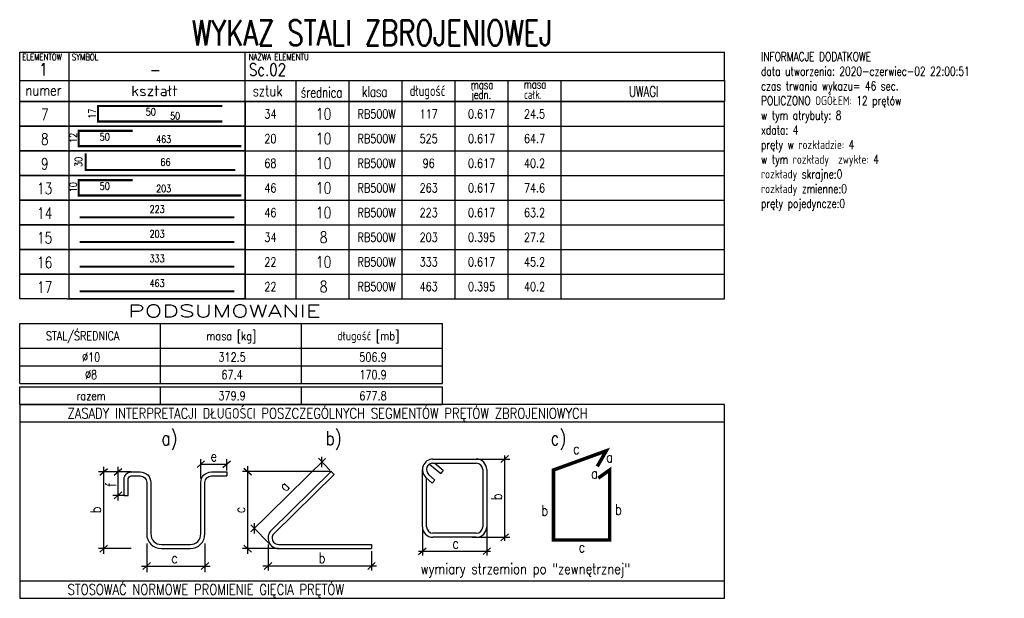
# Model space of a CAD drawing. Header units: millimetres. Extents: x 136919 to 160325, y -19528 to -8134.
# Tile 20 of 22: x 158656 to 159355, y -11545 to -11134. Entities that reach past the tile are written whole.
import ezdxf
from ezdxf.enums import TextEntityAlignment as Align

# ---------------------------------------------------------------- set-up
doc = ezdxf.new("R2010")
doc.units = ezdxf.units.MM
doc.header["$LTSCALE"] = 0.1
for name, color, linetype in [('tkd_pomoce', 7, 'Continuous'), ('tkd_txt020', 6, 'Continuous'), ('tkd_txt025', 7, 'Continuous'), ('tkd_txt035', 2, 'Continuous'), ('tkd_wykaz_zbrojenia', 8, 'Continuous')]:
    doc.layers.add(name, color=color, linetype=linetype)
doc.styles.add('tkd_1txt025', font='simplex.shx', dxfattribs={"width": 0.75, "height": 6.25})
doc.styles.add('tkd_txt', font='simplex.shx', dxfattribs={"width": 0.75})
doc.styles.add('tkd_wykaz', font='simplex.shx', dxfattribs={"width": 0.8})

# ---------------------------------------------------------------- blocks, each defined once
blk = doc.blocks.new('tkd_wykaz_acad11')
for p, q in [((0, -0.8), (0, 0)), ((0, 0), (20, 0)), ((1.4, -1.4), (1.4, 0)), ((6.4, -1.4), (6.4, 0)), ((20, -0.8), (20, 0)), ((20, -0.8), (20, 0)), ((0, -1.4), (0, -0.8)), ((0, -0.8), (20, -0.8)), ((7.85, -1.4), (7.85, -0.8)), ((9.353, -1.4), (9.353, -0.8)), ((10.855, -1.4), (10.855, -0.8)), ((12.358, -1.4), (12.358, -0.8)), ((12.358, -1.4), (12.358, -0.8)), ((13.861, -1.4), (13.861, -0.8)), ((15.363, -1.4), (15.363, -0.8)), ((20, -0.8), (20, -1.4)), ((1.348, -1.4), (0, -1.4)), ((20, -1.4), (1.348, -1.4))]:
    blk.add_line(p, q)
at = {"color": 7, "style": 'tkd_wykaz', "width": 0.7}
for s, p in [('jedn.', (12.812, -1.328)), ('masa', (12.806, -1.048)), ('całk.', (14.315, -1.328)), ('masa', (14.308, -1.035))]:
    blk.add_text(s, height=0.25, dxfattribs=at).set_placement(p)
at = {"color": 3, "style": 'tkd_txt', "width": 0.75}
blk.add_attdef('NAGŁÓWEK?', text='', height=0.72, dxfattribs=at).set_placement((10, 0.55), align=Align.MIDDLE_CENTER)
at = {"style": 'tkd_wykaz', "width": 0.8}
blk.add_attdef('SYMBOL', text='', height=0.35, dxfattribs=at).set_placement((3.849, -0.496), align=Align.MIDDLE_CENTER)
blk.add_attdef('NAZWA_ELEMENTU', text='', height=0.35, dxfattribs=at).set_placement((6.506, -0.496), align=Align.MIDDLE_LEFT)
at = {"layer": 'tkd_txt020', "style": 'tkd_wykaz', "width": 0.8}
for s, p in [('ELEMENTÓW', (0.073, -0.23)), ('SYMBOL', (1.48, -0.23)), ('NAZWA ELEMENTU', (6.502, -0.224))]:
    blk.add_text(s, height=0.18, dxfattribs=at).set_placement(p)
at = {"layer": 'tkd_txt025', "color": 7, "style": 'tkd_wykaz'}
for s, width, p in [('numer', 0.8, (0.165, -1.233)), ('sztuk', 0.8, (6.614, -1.249)), ('średnica', 0.7, (7.979, -1.29)), ('klasa', 0.7, (9.716, -1.268)), ('długość', 0.7, (11.069, -1.244)), ('UWAGI', 0.7, (17.293, -1.266))]:
    blk.add_text(s, height=0.3, dxfattribs=dict(at, width=width)).set_placement(p)
blk.add_text('kształt', height=0.3, dxfattribs=at).set_placement((3.166, -1.249))
at = {"layer": 'tkd_txt035', "style": 'tkd_wykaz', "width": 0.8}
blk.add_attdef('SZTUK', text='', height=0.35, dxfattribs=at).set_placement((0.672, -0.489), align=Align.MIDDLE_CENTER)
blk = doc.blocks.new('tkd_wykaz_acad2n')
for p, q in [((0, 0), (20, 0)), ((0, -0.7), (0, 0)), ((7.85, -0.7), (7.85, 0)), ((9.353, -0.7), (9.353, 0)), ((10.855, -0.7), (10.855, 0)), ((12.358, -0.7), (12.358, 0)), ((13.861, -0.7), (13.861, 0)), ((15.363, -0.7), (15.363, 0)), ((1.4, -0.7), (1.4, 0)), ((6.4, -0.7), (6.4, 0)), ((20, -0.7), (20, 0)), ((1.348, -0.7), (0, -0.7)), ((1.348, -0.7), (20, -0.7))]:
    blk.add_line(p, q)
at = {"style": 'tkd_wykaz', "width": 0.8}
for tag, height, p in [('NUMER', 0.32, (0.71, -0.368)), ('Sztuk', 0.25, (7.117, -0.353)), ('średnica', 0.32, (8.626, -0.353)), ('klasa', 0.25, (10.129, -0.353)), ('długość', 0.25, (11.608, -0.353)), ('masa j.', 0.25, (13.11, -0.353)), ('masa c.', 0.25, (14.613, -0.353))]:
    blk.add_attdef(tag, text='', height=height, dxfattribs=at).set_placement(p, align=Align.MIDDLE_CENTER)
at = {"style": 'tkd_wykaz'}
for p in [(15.599, -0.123), (15.599, -0.354), (15.599, -0.575)]:
    blk.add_attdef('UWAGI', text='', height=0.18, dxfattribs=at).set_placement(p, align=Align.MIDDLE_LEFT)
blk = doc.blocks.new('tkd_wtyp31')
blk.add_lwpolyline([(1.4, 0), (6.4, 0), (6.4, -0.7), (1.4, -0.7)], close=True)
at = {"color": 3, "const_width": 0.06}
blk.add_lwpolyline([(5.753, -0.13), (2.223, -0.13), (2.223, -0.566), (5.753, -0.566)], dxfattribs=at)
at = {"style": 'tkd_wykaz', "width": 0.8}
for tag, p in [('D', (3.72, -0.295)), ('C', (4.411, -0.409))]:
    blk.add_attdef(tag, text='', height=0.208, dxfattribs=at).set_placement(p, align=Align.MIDDLE_CENTER)
blk.add_attdef('B', text='', height=0.208, rotation=90, dxfattribs=at).set_placement((2.058, -0.345), align=Align.MIDDLE_CENTER)
blk = doc.blocks.new('tkd_wtyp3')
blk.add_lwpolyline([(1.4, 0), (6.4, 0), (6.4, -0.7), (1.4, -0.7)], close=True)
at = {"color": 3, "const_width": 0.06}
blk.add_lwpolyline([(3.209, -0.132), (1.673, -0.132), (1.673, -0.568), (6.29, -0.568)], dxfattribs=at)
at = {"style": 'tkd_wykaz', "width": 0.8}
blk.add_attdef('B', text='', height=0.208, rotation=90, dxfattribs=at).set_placement((1.518, -0.332), align=Align.MIDDLE_CENTER)
for tag, p in [('D', (2.414, -0.304)), ('C', (4.085, -0.372))]:
    blk.add_attdef(tag, text='', height=0.208, dxfattribs=at).set_placement(p, align=Align.MIDDLE_CENTER)
blk = doc.blocks.new('tkd_wtyp4')
blk.add_lwpolyline([(1.4, 0), (6.4, 0), (6.4, -0.7), (1.4, -0.7)], close=True)
at = {"color": 3, "const_width": 0.06}
blk.add_lwpolyline([(1.872, -0.071), (1.872, -0.545), (6.124, -0.545)], dxfattribs=at)
at = {"style": 'tkd_wykaz', "width": 0.8}
blk.add_attdef('C', text='', height=0.208, rotation=90, dxfattribs=at).set_placement((1.669, -0.314), align=Align.MIDDLE_CENTER)
blk.add_attdef('B', text='', height=0.208, dxfattribs=at).set_placement((4.136, -0.319), align=Align.MIDDLE_CENTER)
blk = doc.blocks.new('tkd_wtyp2')
blk.add_lwpolyline([(1.4, 0), (6.4, 0), (6.4, -0.7), (1.4, -0.7)], close=True)
at = {"color": 3, "const_width": 0.06}
blk.add_lwpolyline([(1.706, -0.489), (6.094, -0.489)], dxfattribs=at)
at = {"style": 'tkd_wykaz', "width": 0.8}
blk.add_attdef('B', text='', height=0.208, dxfattribs=at).set_placement((3.901, -0.257), align=Align.MIDDLE_CENTER)
blk = doc.blocks.new('tkd_wykaz_acad4k')
for p, q in [((0, -1.4), (0, -0.7)), ((0, -0.7), (12, -0.7)), ((4, -1.4), (4, -0.7)), ((8, -1.4), (8, -0.7)), ((12, -1.4), (12, -0.7)), ((0, -1.4), (12, -1.4))]:
    blk.add_line(p, q)
at = {"layer": 'tkd_txt025', "style": 'tkd_wykaz', "width": 0.8}
for s, p in [('STAL/ŚREDNICA', (0.745, -1.177)), ('masa [kg]', (5.298, -1.177)), ('długość [mb]', (9.011, -1.177))]:
    blk.add_text(s, height=0.25, dxfattribs=at).set_placement(p)
at = {"layer": 'tkd_txt035', "style": 'tkd_wykaz', "width": 1.5}
blk.add_text('PODSUMOWANIE', height=0.35, dxfattribs=at).set_placement((3.078, -0.522))
blk = doc.blocks.new('tkd_wykaz_acad5k')
for p, q in [((0, -0.5), (0, 0)), ((0, 0), (12, 0)), ((4, -0.5), (4, 0)), ((8, -0.5), (8, 0)), ((12, -0.5), (12, 0)), ((0, -0.5), (12, -0.5))]:
    blk.add_line(p, q)
at = {"layer": 'tkd_txt025', "style": 'tkd_wykaz', "width": 0.8}
for tag, p in [('STAL/ŚREDNICA', (2.027, -0.253)), ('MASA_JEDN', (6.027, -0.253)), ('DŁUGOŚĆ_JEDN', (10.027, -0.253))]:
    blk.add_attdef(tag, text='', height=0.25, dxfattribs=at).set_placement(p, align=Align.MIDDLE_CENTER)
blk = doc.blocks.new('tkd_wykaz_acad_inf_z')
for p, q in [((20, 0), (0, 0)), ((0, 0), (0, -5.5)), ((20, -5.5), (20, 0)), ((20, -0.5), (0, -0.5)), ((20, -5.22), (20, -0.5)), ((5.034, -1.79), (5.248, -1.594)), ((5.141, -2.1), (5.141, -1.547)), ((5.767, -1.79), (5.982, -1.594)), ((5.875, -1.876), (5.875, -1.547)), ((8.682, -1.528), (6.557, -3.617)), ((8.804, -1.86), (8.477, -1.527)), ((8.578, -1.775), (8.578, -1.485)), ((11.729, -1.548), (12.957, -1.548)), ((11.729, -1.665), (12.957, -1.665)), ((11.783, -1.665), (12.023, -1.866)), ((12.782, -1.548), (13.908, -1.548)), ((13.656, -1.646), (13.871, -1.45)), ((13.763, -1.444), (13.763, -3.868)), ((3.165, -1.912), (2.238, -1.912)), ((2.275, -2.009), (2.49, -1.814)), ((2.383, -1.767), (2.383, -4.233)), ((2.681, -2.009), (2.896, -1.814)), ((2.788, -1.767), (2.788, -2.724)), ((5.141, -1.692), (5.875, -1.692)), ((5.875, -1.912), (5.875, -2.028)), ((8.843, -1.899), (6.325, -1.899)), ((6.363, -1.802), (6.577, -1.997)), ((6.47, -1.754), (6.47, -4.233)), ((8.843, -1.899), (7.138, -3.574)), ((8.843, -1.899), (8.925, -1.983)), ((11.429, -3.469), (11.429, -1.848)), ((11.633, -1.692), (11.949, -1.956)), ((12.023, -1.866), (11.949, -1.956)), ((13.14, -1.848), (13.14, -3.469)), ((13.257, -1.848), (13.257, -3.469)), ((8.925, -1.983), (7.22, -3.658)), ((11.528, -2.07), (11.705, -2.231)), ((11.546, -3.469), (11.546, -2.087)), ((11.606, -1.984), (11.784, -2.145)), ((11.705, -2.231), (11.784, -2.145)), ((2.681, -2.676), (2.896, -2.481)), ((2.965, -2.579), (2.643, -2.579)), ((2.965, -2.579), (3.082, -2.579)), ((7.147, -4.011), (6.558, -3.411)), ((6.66, -3.66), (6.66, -3.37)), ((11.429, -3.469), (11.429, -4.283)), ((13.257, -3.469), (13.257, -4.283)), ((12.957, -3.653), (11.729, -3.653)), ((12.957, -3.769), (11.729, -3.769)), ((12.842, -3.769), (13.908, -3.769)), ((13.656, -3.867), (13.871, -3.672)), ((3.165, -4.088), (2.238, -4.088)), ((2.275, -4.186), (2.49, -3.991)), ((3.604, -3.943), (3.604, -4.758)), ((5.257, -3.943), (5.257, -4.758)), ((7.349, -4.088), (6.325, -4.088)), ((6.363, -3.991), (6.577, -4.186)), ((7.049, -3.976), (7.049, -4.715)), ((7.349, -3.972), (9.986, -3.972)), ((7.349, -4.088), (9.986, -4.088)), ((9.986, -3.972), (9.986, -4.088)), ((9.986, -4.16), (9.986, -4.715)), ((11.32, -4.161), (13.363, -4.161)), ((11.322, -4.259), (11.536, -4.063)), ((13.15, -4.259), (13.364, -4.063)), ((3.459, -4.584), (5.403, -4.584)), ((3.497, -4.682), (3.712, -4.487)), ((5.15, -4.682), (5.365, -4.487)), ((6.903, -4.581), (10.131, -4.581)), ((6.941, -4.678), (7.156, -4.483)), ((9.879, -4.678), (10.093, -4.483)), ((0, -5), (20, -5)), ((0, -5.5), (20, -5.5))]:
    blk.add_line(p, q)
at = {"const_width": 0.1}
blk.add_lwpolyline([(16.421, -2.089), (16.743, -1.859), (16.743, -3.847), (15.148, -3.847), (15.148, -1.859), (16.647, -1.315), (16.393, -1.756)], dxfattribs=at)
for points in [[(2.965, -2.579), (2.965, -2.112, -0.414214), (3.165, -1.912), (3.421, -1.912, -0.414214), (3.721, -2.212), (3.721, -3.672, 0.414214), (4.021, -3.972), (4.841, -3.972, 0.414214), (5.141, -3.672), (5.141, -2.212, -0.414214), (5.441, -1.912), (5.875, -1.912)], [(3.082, -2.579), (3.082, -2.112, -0.414214), (3.165, -2.028), (3.421, -2.028, -0.414214), (3.604, -2.212), (3.604, -3.672, 0.414214), (4.021, -4.088), (4.841, -4.088, 0.414214), (5.257, -3.672), (5.257, -2.212, -0.414214), (5.441, -2.028), (5.875, -2.028)]]:
    blk.add_lwpolyline(points, format="xyb")
for centre, radius, start, end in [((11.729, -1.848), 0.3, 90, 227.8178), ((11.729, -1.848), 0.183, 90, 227.8178), ((12.957, -1.848), 0.3, 0, 90), ((12.957, -1.848), 0.183, 0, 90), ((7.349, -3.788), 0.3, 134.4965, 270), ((11.729, -3.469), 0.3, 180, 270), ((11.729, -3.469), 0.183, 180, 270), ((12.957, -3.469), 0.183, 270, 0), ((12.957, -3.469), 0.3, 270, 0), ((7.349, -3.788), 0.183, 134.4965, 270)]:
    blk.add_arc(centre, radius, start, end)
at = {"layer": 'tkd_txt035', "style": 'tkd_wykaz', "width": 0.8}
for s, height, p in [('ZASADY INTERPRETACJI DŁUGOŚCI POSZCZEGÓLNYCH SEGMENTÓW PRĘTÓW ZBROJENIOWYCH', 0.3, (1.359, -0.401)), ('a)', 0.4, (4.022, -1.157)), ('b)', 0.4, (8.682, -1.157)), ('c)', 0.4, (15.069, -1.157)), ('e', 0.3, (5.417, -1.614)), ('c', 0.3, (15.706, -1.407)), ('a', 0.3, (16.646, -1.645)), ('a', 0.3, (16.218, -2.104)), ('b', 0.3, (14.802, -3.155)), ('b', 0.3, (16.895, -3.127)), ('c', 0.3, (12.281, -4.091)), ('b', 0.3, (8.482, -4.503)), ('c', 0.3, (15.862, -4.197)), ('c', 0.3, (4.301, -4.506)), ('wymiary strzemion po "zewnętrznej"', 0.3, (11.381, -4.812)), ('STOSOWAĆ NORMOWE PROMIENIE GIĘCIA PRĘTÓW', 0.3, (1.359, -5.401))]:
    blk.add_text(s, height=height, dxfattribs=at).set_placement(p)
for s, rotation, p in [('f', 90, (2.739, -2.336)), ('a', 45.8984, (7.547, -2.492)), ('b', 90, (13.685, -2.714)), ('b', 90, (2.305, -3.091)), ('c', 90, (6.392, -3.085))]:
    blk.add_text(s, height=0.3, rotation=rotation, dxfattribs=at).set_placement(p)

msp = doc.modelspace()

# ---------------------------------------------------------------- block references
at = {"layer": 'tkd_pomoce', "xscale": 25, "yscale": 25, "zscale": 25}
msp.add_blockref('tkd_wykaz_acad_inf_z', (158656.23, -11407.46), dxfattribs=at)
at = {"layer": 'tkd_wykaz_zbrojenia', "xscale": 25, "yscale": 25, "zscale": 25}
for name, p, values in [('tkd_wykaz_acad11', (158656.23, -11157.46), {'NAZWA_ELEMENTU': 'Sc.02', 'SYMBOL': '-', 'SZTUK': '1', 'NAGŁÓWEK?': 'WYKAZ STALI ZBROJENIOWEJ'}), ('tkd_wykaz_acad2n', (158656.23, -11192.46), {'NUMER': '7', 'Sztuk': '34', 'średnica': '10', 'klasa': 'RB500W', 'długość': '117', 'masa j.': '0.617', 'masa c.': '24.5'}), ('tkd_wtyp31', (158656.23, -11192.46), {'B': '17', 'C': '50', 'D': '50'}), ('tkd_wykaz_acad2n', (158656.23, -11209.96), {'NUMER': '8', 'Sztuk': '20', 'średnica': '10', 'klasa': 'RB500W', 'długość': '525', 'masa j.': '0.617', 'masa c.': '64.7'}), ('tkd_wtyp3', (158656.23, -11209.96), {'B': '12', 'C': '463', 'D': '50'}), ('tkd_wykaz_acad2n', (158656.23, -11227.46), {'NUMER': '9', 'Sztuk': '68', 'średnica': '10', 'klasa': 'RB500W', 'długość': '96', 'masa j.': '0.617', 'masa c.': '40.2'}), ('tkd_wtyp4', (158656.23, -11227.46), {'C': '30', 'B': '66'}), ('tkd_wykaz_acad2n', (158656.23, -11244.96), {'NUMER': '13', 'Sztuk': '46', 'średnica': '10', 'klasa': 'RB500W', 'długość': '263', 'masa j.': '0.617', 'masa c.': '74.6'}), ('tkd_wtyp3', (158656.23, -11244.96), {'B': '10', 'C': '203', 'D': '50'}), ('tkd_wykaz_acad2n', (158656.23, -11262.46), {'NUMER': '14', 'Sztuk': '46', 'średnica': '10', 'klasa': 'RB500W', 'długość': '223', 'masa j.': '0.617', 'masa c.': '63.2'}), ('tkd_wtyp2', (158656.23, -11262.46), {'B': '223'}), ('tkd_wykaz_acad2n', (158656.23, -11279.96), {'NUMER': '15', 'Sztuk': '34', 'średnica': '8', 'klasa': 'RB500W', 'długość': '203', 'masa j.': '0.395', 'masa c.': '27.2'}), ('tkd_wtyp2', (158656.23, -11279.96), {'B': '203'}), ('tkd_wykaz_acad2n', (158656.23, -11297.46), {'NUMER': '16', 'Sztuk': '22', 'średnica': '10', 'klasa': 'RB500W', 'długość': '333', 'masa j.': '0.617', 'masa c.': '45.2'}), ('tkd_wtyp2', (158656.23, -11297.46), {'B': '333'}), ('tkd_wykaz_acad2n', (158656.23, -11314.96), {'NUMER': '17', 'Sztuk': '22', 'średnica': '8', 'klasa': 'RB500W', 'długość': '463', 'masa j.': '0.395', 'masa c.': '40.2'}), ('tkd_wtyp2', (158656.23, -11314.96), {'B': '463'}), ('tkd_wykaz_acad5k', (158656.23, -11367.46), {'STAL/ŚREDNICA': '%%c10', 'MASA_JEDN': '312.5', 'DŁUGOŚĆ_JEDN': '506.9'}), ('tkd_wykaz_acad5k', (158656.23, -11379.96), {'STAL/ŚREDNICA': '%%c8', 'MASA_JEDN': '67.4', 'DŁUGOŚĆ_JEDN': '170.9'}), ('tkd_wykaz_acad5k', (158656.23, -11394.96), {'STAL/ŚREDNICA': 'razem', 'MASA_JEDN': '379.9', 'DŁUGOŚĆ_JEDN': '677.8'})]:
    msp.add_blockref(name, p, dxfattribs=at).add_auto_attribs(values)
msp.add_blockref('tkd_wykaz_acad4k', (158656.23, -11332.46), dxfattribs=at)

# ---------------------------------------------------------------- texts
at = {"layer": 'tkd_wykaz_zbrojenia', "insert": (159182.23, -11157.46), "char_height": 6.25, "attachment_point": 1, "style": 'tkd_1txt025'}
msp.add_mtext('INFORMACJE DODATKOWE\\Pdata utworzenia: 2020-czerwiec-02 22:00:51\\Pczas trwania wykazu= 46 sec.\\PPOLICZONO OGÓŁEM: 12 prętów\\Pw tym atrybuty: 8 \\Pxdata: 4 \\Ppręty w rozkładzie: 4 \\Pw tym rozkłady  zwykłe: 4\\Prozkłady skrajne:0 \\Prozkłady zmienne:0 \\Ppręty pojedyncze:0 \\P', dxfattribs=at)

doc.saveas('drawing.dxf')
